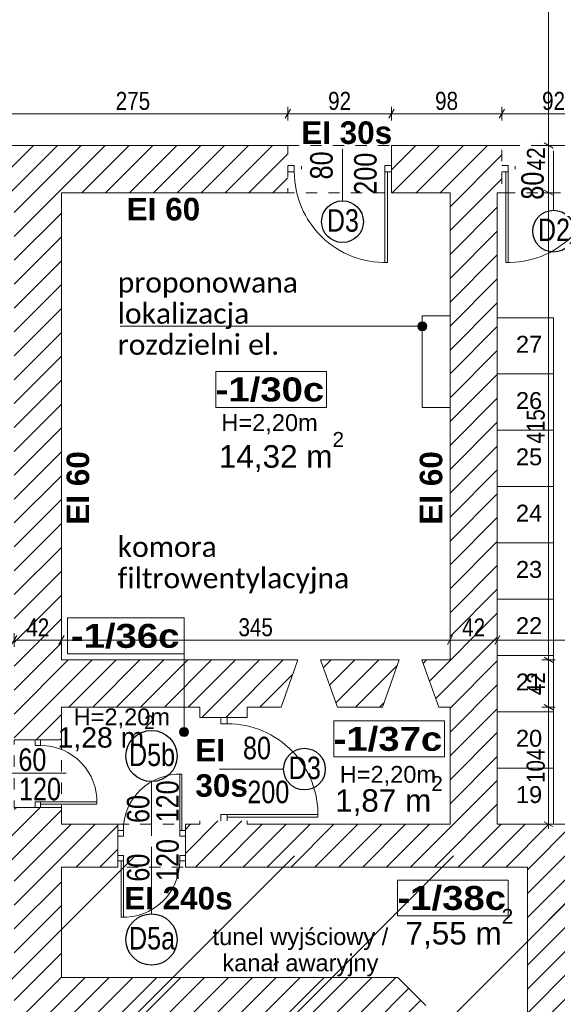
# Model space of a CAD drawing. Header units: centimetres. Extents: x 18292 to 3593338517, y 11794 to 62103.
# Tile 97 of 147: x 1796684595 to 1796685072, y 53985 to 54859. Entities that reach past the tile are written whole.
import ezdxf

# ---------------------------------------------------------------- set-up
doc = ezdxf.new("R2010")
doc.units = ezdxf.units.CM
doc.header["$MEASUREMENT"] = 0
doc.linetypes.add('Dashed-002', pattern=[20, 10, -10])
for name, color, linetype in [('499-Wymiary i opisy', 7, 'Continuous'), ('810-PZT', 7, 'Continuous'), ('__PROJEKTOWANE', 7, 'Continuous'), ('__PROJEKTOWANE_WYPOSAŻENIE', 7, 'Continuous'), ('MF-NR', 7, 'Continuous'), ('MF_KRESKOWANIE', 7, 'Continuous'), ('MF_NR', 7, 'Continuous'), ('MF_OKNA', 7, 'Continuous'), ('MF_OPISY', 7, 'Continuous'), ('MF_przerywana', 7, 'Continuous'), ('MF_SCIANY_KONSTR', 7, 'Continuous'), ('MF_WIDOK', 7, 'Continuous')]:
    doc.layers.add(name, color=color, linetype=linetype)
doc.styles.add('GENERATED_STYLE_2', font='txt')
doc.styles.add('GENERATED_STYLE_4', font='txt')
doc.styles.add('GENERATED_STYLE_5', font='txt')
doc.styles.add('GENERATED_STYLE_6', font='txt')
doc.styles.add('GENERATED_STYLE_7', font='txt')
doc.dimstyles.new('GENERATED_STYLE__1', dxfattribs={"dimtxt": 16, "dimasz": 6.08, "dimexe": 0.18, "dimexo": 0.0625, "dimgap": 0.09, "dimtad": 1, "dimtih": 1, "dimtoh": 1, "dimdec": 0, "dimzin": 0, "dimdsep": 46, "dimtxsty": 'GENERATED_STYLE_4', "dimblk": 'ARROWHEAD_2', "dimblk1": 'ARROWHEAD_2', "dimblk2": 'ARROWHEAD_2', "dimcen": 0.09, "dimse1": 1, "dimse2": 1, "dimclrd": 7, "dimclre": 7, "dimclrt": 7, "dimadec": 0, "dimazin": 0, "dimtfac": 1, "dimtdec": 4, "dimtmove": 0, "dimatfit": 3, "dimfxl": 0, "dimtolj": 1, "dimtzin": 0, "dimarcsym": 0})
doc.dimstyles.new('GENERATED_STYLE__2', dxfattribs={"dimtxt": 16, "dimasz": 6.08, "dimexe": 0.18, "dimexo": 0.0625, "dimgap": 0.09, "dimtad": 1, "dimtih": 1, "dimtoh": 1, "dimdec": 0, "dimzin": 0, "dimdsep": 46, "dimtxsty": 'GENERATED_STYLE_4', "dimblk": 'ARROWHEAD_2', "dimblk1": 'ARROWHEAD_2', "dimblk2": 'ARROWHEAD_2', "dimcen": 0.09, "dimse1": 1, "dimse2": 1, "dimclrd": 7, "dimclre": 7, "dimclrt": 7, "dimadec": 0, "dimazin": 0, "dimtfac": 1, "dimtdec": 4, "dimtmove": 2, "dimatfit": 3, "dimfxl": 0, "dimtolj": 1, "dimtzin": 0, "dimarcsym": 0})
doc.dimstyles.new('GENERATED_STYLE__3', dxfattribs={"dimtxt": 16, "dimasz": 6.08, "dimexe": 0.18, "dimexo": 0.0625, "dimgap": 0.09, "dimtad": 1, "dimdec": 0, "dimzin": 0, "dimdsep": 46, "dimtxsty": 'GENERATED_STYLE_4', "dimblk": 'ARROWHEAD_2', "dimblk1": 'ARROWHEAD_2', "dimblk2": 'ARROWHEAD_2', "dimcen": 0.09, "dimse1": 1, "dimse2": 1, "dimclrd": 7, "dimclre": 7, "dimclrt": 7, "dimadec": 0, "dimazin": 0, "dimtfac": 1, "dimtdec": 4, "dimtmove": 2, "dimatfit": 3, "dimfxl": 0, "dimtolj": 1, "dimtzin": 0, "dimarcsym": 0})
doc.dimstyles.new('GENERATED_STYLE__4', dxfattribs={"dimtxt": 16, "dimasz": 6.08, "dimexe": 0.18, "dimexo": 0.0625, "dimgap": 0.09, "dimtad": 1, "dimdec": 0, "dimzin": 0, "dimdsep": 46, "dimtxsty": 'GENERATED_STYLE_4', "dimblk": 'ARROWHEAD_2', "dimblk1": 'ARROWHEAD_2', "dimblk2": 'ARROWHEAD_2', "dimcen": 0.09, "dimse1": 1, "dimse2": 1, "dimclrd": 7, "dimclre": 7, "dimclrt": 7, "dimadec": 0, "dimazin": 0, "dimtfac": 1, "dimtdec": 4, "dimtmove": 0, "dimatfit": 3, "dimfxl": 0, "dimtolj": 1, "dimtzin": 0, "dimarcsym": 0})
pattern_1 = [(45, (1801523908.342, 3898003.605), (-10.606601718, 10.606601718), [])]

# ---------------------------------------------------------------- blocks, each defined once
blk = doc.blocks.new('*D608', base_point=(1801523908.34, 3898003.61))
at = {"layer": '499-Wymiary i opisy', "color": 7, "linetype": 'Continuous', "lineweight": 13}
for p, q in [((1796685070.54, 54248.49), (1796685058.54, 54248.49)), ((1796685060.54, 54250.8), (1796685068.54, 54246.18)), ((1796685064.54, 54144.49), (1796685064.54, 54248.49)), ((1796685060.54, 54146.8), (1796685068.54, 54142.18)), ((1796685070.54, 54144.49), (1796685058.54, 54144.49)), ((1796685064.54, 54140.58), (1796685064.54, 54144.49))]:
    blk.add_line(p, q, dxfattribs=at)
at = {"layer": '499-Wymiary i opisy', "color": 7, "lineweight": 13, "insert": (1796685061.34, 54181.13), "char_height": 16, "attachment_point": 7, "rotation": 90, "style": 'GENERATED_STYLE_4'}
blk.add_mtext('\\A1;{\\pql;\\fArial Narrow|b0|i0|c238|p34;104}', dxfattribs=at)
blk = doc.blocks.new('ARROWHEAD_2')
at = {"color": 0, "linetype": 'Continuous', "lineweight": 0}
for p, q in [((0, 0), (-1, 0)), ((-0.38, -0.66), (0.38, 0.66))]:
    blk.add_line(p, q, dxfattribs=at)
blk = doc.blocks.new('*D609', base_point=(1801523908.34, 3898003.61))
at = {"layer": '499-Wymiary i opisy', "color": 7, "linetype": 'Continuous', "lineweight": 13}
for p, q in [((1796685070.54, 54290.49), (1796685058.54, 54290.49)), ((1796685060.54, 54292.8), (1796685068.54, 54288.18)), ((1796685064.54, 54248.49), (1796685064.54, 54290.49)), ((1796685070.54, 54248.49), (1796685058.54, 54248.49)), ((1796685060.54, 54250.8), (1796685068.54, 54246.18))]:
    blk.add_line(p, q, dxfattribs=at)
at = {"layer": '499-Wymiary i opisy', "color": 7, "lineweight": 13, "insert": (1796685061.34, 54259.25), "char_height": 16, "attachment_point": 7, "rotation": 90, "style": 'GENERATED_STYLE_4'}
blk.add_mtext('\\A1;{\\pql;\\fArial Narrow|b0|i0|c238|p34;42}', dxfattribs=at)
blk = doc.blocks.new('*D610', base_point=(1801523908.34, 3898003.61))
at = {"layer": '499-Wymiary i opisy', "color": 7, "linetype": 'Continuous', "lineweight": 13}
for p, q in [((1796685060.54, 54707.8), (1796685068.54, 54703.18)), ((1796685070.54, 54705.49), (1796685058.54, 54705.49)), ((1796685064.54, 54290.49), (1796685064.54, 54705.49)), ((1796685070.54, 54290.49), (1796685058.54, 54290.49)), ((1796685060.54, 54292.8), (1796685068.54, 54288.18))]:
    blk.add_line(p, q, dxfattribs=at)
at = {"layer": '499-Wymiary i opisy', "color": 7, "lineweight": 13, "insert": (1796685061.34, 54482.63), "char_height": 16, "attachment_point": 7, "rotation": 90, "style": 'GENERATED_STYLE_4'}
blk.add_mtext('\\A1;{\\pql;\\fArial Narrow|b0|i0|c238|p34;415}', dxfattribs=at)
blk = doc.blocks.new('*D611', base_point=(1801523908.34, 3898003.61))
at = {"layer": '499-Wymiary i opisy', "color": 7, "linetype": 'Continuous', "lineweight": 13}
for p, q in [((1796685070.54, 54747.49), (1796685058.54, 54747.49)), ((1796685060.54, 54749.8), (1796685068.54, 54745.18)), ((1796685064.54, 54705.49), (1796685064.54, 54747.49)), ((1796685060.54, 54707.8), (1796685068.54, 54703.18)), ((1796685070.54, 54705.49), (1796685058.54, 54705.49))]:
    blk.add_line(p, q, dxfattribs=at)
at = {"layer": '499-Wymiary i opisy', "color": 7, "lineweight": 13, "insert": (1796685061.34, 54725.35), "char_height": 16, "attachment_point": 7, "rotation": 90, "style": 'GENERATED_STYLE_4'}
blk.add_mtext('\\A1;{\\pql;\\fArial Narrow|b0|i0|c238|p34;42}', dxfattribs=at)
blk = doc.blocks.new('*D612', base_point=(1801523908.34, 3898003.61))
at = {"layer": '499-Wymiary i opisy', "color": 7, "linetype": 'Continuous', "lineweight": 13}
for p, q in [((1796685070.54, 55514.49), (1796685058.54, 55514.49)), ((1796685060.54, 55516.8), (1796685068.54, 55512.18)), ((1796685064.54, 54747.49), (1796685064.54, 55514.49)), ((1796685070.54, 54747.49), (1796685058.54, 54747.49)), ((1796685060.54, 54749.8), (1796685068.54, 54745.18))]:
    blk.add_line(p, q, dxfattribs=at)
at = {"layer": '499-Wymiary i opisy', "color": 7, "lineweight": 13, "insert": (1796685061.34, 55115.63), "char_height": 16, "attachment_point": 7, "rotation": 90, "style": 'GENERATED_STYLE_4'}
blk.add_mtext('\\A1;{\\pql;\\fArial Narrow|b0|i0|c238|p34;767}', dxfattribs=at)
blk = doc.blocks.new('*D620', base_point=(1801523908.34, 3898003.61))
at = {"layer": '499-Wymiary i opisy', "color": 7, "linetype": 'Continuous', "lineweight": 13}
for p, q in [((1796684560.37, 55639.09), (1796684555.75, 55631.09)), ((1796684558.06, 55629.09), (1796684558.06, 55641.09)), ((1796684558.06, 55635.09), (1796684735.06, 55635.09)), ((1796684737.37, 55639.09), (1796684732.75, 55631.09)), ((1796684735.06, 55629.09), (1796684735.06, 55641.09))]:
    blk.add_line(p, q, dxfattribs=at)
at = {"layer": '499-Wymiary i opisy', "color": 7, "lineweight": 13, "insert": (1796684597.18, 55638.29), "char_height": 16, "attachment_point": 7, "style": 'GENERATED_STYLE_4'}
blk.add_mtext('\\A1;{\\pql;\\fArial Narrow|b0|i0|c238|p34;177}', dxfattribs=at)
blk = doc.blocks.new('*D622', base_point=(1801523908.34, 3898003.61))
at = {"layer": '499-Wymiary i opisy', "color": 7, "linetype": 'Continuous', "lineweight": 13}
for p, q in [((1796684779.37, 55639.09), (1796684774.75, 55631.09)), ((1796684777.06, 55629.09), (1796684777.06, 55641.09)), ((1796684777.06, 55635.09), (1796685115.06, 55635.09)), ((1796685117.37, 55639.09), (1796685112.75, 55631.09)), ((1796685115.06, 55629.09), (1796685115.06, 55641.09))]:
    blk.add_line(p, q, dxfattribs=at)
at = {"layer": '499-Wymiary i opisy', "color": 7, "lineweight": 13, "insert": (1796684930.7, 55638.29), "char_height": 16, "attachment_point": 7, "style": 'GENERATED_STYLE_4'}
blk.add_mtext('\\A1;{\\pql;\\fArial Narrow|b0|i0|c238|p34;338}', dxfattribs=at)
blk = doc.blocks.new('*D701', base_point=(1801523908.34, 3898003.61))
at = {"layer": '499-Wymiary i opisy', "color": 7, "linetype": 'Continuous', "lineweight": 13}
for p, q in [((1796684560.37, 54779.67), (1796684555.75, 54771.67)), ((1796684558.06, 54769.67), (1796684558.06, 54781.67)), ((1796684835.37, 54779.67), (1796684830.75, 54771.67)), ((1796684833.06, 54769.67), (1796684833.06, 54781.67)), ((1796684554.14, 54775.67), (1796684558.06, 54775.67)), ((1796684558.06, 54775.67), (1796684833.06, 54775.67))]:
    blk.add_line(p, q, dxfattribs=at)
at = {"layer": '499-Wymiary i opisy', "color": 7, "lineweight": 13, "insert": (1796684680.2, 54778.87), "char_height": 16, "attachment_point": 7, "style": 'GENERATED_STYLE_4'}
blk.add_mtext('\\A1;{\\pql;\\fArial Narrow|b0|i0|c238|p34;275}', dxfattribs=at)
blk = doc.blocks.new('*D702', base_point=(1801523908.34, 3898003.61))
at = {"layer": '499-Wymiary i opisy', "color": 7, "linetype": 'Continuous', "lineweight": 13}
for p, q in [((1796684835.37, 54779.67), (1796684830.75, 54771.67)), ((1796684833.06, 54769.67), (1796684833.06, 54781.67)), ((1796684927.37, 54779.67), (1796684922.75, 54771.67)), ((1796684925.06, 54769.67), (1796684925.06, 54781.67)), ((1796684833.06, 54775.67), (1796684925.06, 54775.67))]:
    blk.add_line(p, q, dxfattribs=at)
at = {"layer": '499-Wymiary i opisy', "color": 7, "lineweight": 13, "insert": (1796684868.82, 54778.87), "char_height": 16, "attachment_point": 7, "style": 'GENERATED_STYLE_4'}
blk.add_mtext('\\A1;{\\pql;\\fArial Narrow|b0|i0|c238|p34;92}', dxfattribs=at)
blk = doc.blocks.new('*D703', base_point=(1801523908.34, 3898003.61))
at = {"layer": '499-Wymiary i opisy', "color": 7, "linetype": 'Continuous', "lineweight": 13}
for p, q in [((1796684927.37, 54779.67), (1796684922.75, 54771.67)), ((1796684925.06, 54769.67), (1796684925.06, 54781.67)), ((1796685025.37, 54779.67), (1796685020.75, 54771.67)), ((1796685023.06, 54769.67), (1796685023.06, 54781.67)), ((1796684925.06, 54775.67), (1796685023.06, 54775.67))]:
    blk.add_line(p, q, dxfattribs=at)
at = {"layer": '499-Wymiary i opisy', "color": 7, "lineweight": 13, "insert": (1796684963.82, 54778.87), "char_height": 16, "attachment_point": 7, "style": 'GENERATED_STYLE_4'}
blk.add_mtext('\\A1;{\\pql;\\fArial Narrow|b0|i0|c238|p34;98}', dxfattribs=at)
blk = doc.blocks.new('*D704', base_point=(1801523908.34, 3898003.61))
at = {"layer": '499-Wymiary i opisy', "color": 7, "linetype": 'Continuous', "lineweight": 13}
for p, q in [((1796685025.37, 54779.67), (1796685020.75, 54771.67)), ((1796685023.06, 54769.67), (1796685023.06, 54781.67)), ((1796685112.75, 54771.67), (1796685117.37, 54779.67)), ((1796685115.06, 54769.67), (1796685115.06, 54781.67)), ((1796685023.06, 54775.67), (1796685115.06, 54775.67)), ((1796685115.06, 54775.67), (1796685118.97, 54775.67))]:
    blk.add_line(p, q, dxfattribs=at)
at = {"layer": '499-Wymiary i opisy', "color": 7, "lineweight": 13, "insert": (1796685058.82, 54778.87), "char_height": 16, "attachment_point": 7, "style": 'GENERATED_STYLE_4'}
blk.add_mtext('\\A1;{\\pql;\\fArial Narrow|b0|i0|c238|p34;92}', dxfattribs=at)
blk = doc.blocks.new('*D764', base_point=(1801523908.34, 3898003.61))
at = {"layer": '499-Wymiary i opisy', "color": 7, "linetype": 'Continuous', "lineweight": 13}
for p, q in [((1796684590.06, 54302.15), (1796684590.06, 54314.15)), ((1796684632.06, 54302.15), (1796684632.06, 54314.15)), ((1796684592.37, 54312.15), (1796684587.75, 54304.15)), ((1796684590.06, 54308.15), (1796684632.06, 54308.15)), ((1796684634.37, 54312.15), (1796684629.75, 54304.15))]:
    blk.add_line(p, q, dxfattribs=at)
at = {"layer": '499-Wymiary i opisy', "color": 7, "lineweight": 13, "insert": (1796684600.82, 54311.35), "char_height": 16, "attachment_point": 7, "style": 'GENERATED_STYLE_4'}
blk.add_mtext('\\A1;{\\pql;\\fArial Narrow|b0|i0|c238|p34;42}', dxfattribs=at)
blk = doc.blocks.new('*D765', base_point=(1801523908.34, 3898003.61))
at = {"layer": '499-Wymiary i opisy', "color": 7, "linetype": 'Continuous', "lineweight": 13}
for p, q in [((1796684632.06, 54302.15), (1796684632.06, 54314.15)), ((1796684977.06, 54302.15), (1796684977.06, 54314.15)), ((1796684634.37, 54312.15), (1796684629.75, 54304.15)), ((1796684632.06, 54308.15), (1796684977.06, 54308.15)), ((1796684979.37, 54312.15), (1796684974.75, 54304.15))]:
    blk.add_line(p, q, dxfattribs=at)
at = {"layer": '499-Wymiary i opisy', "color": 7, "lineweight": 13, "insert": (1796684789.2, 54311.35), "char_height": 16, "attachment_point": 7, "style": 'GENERATED_STYLE_4'}
blk.add_mtext('\\A1;{\\pql;\\fArial Narrow|b0|i0|c238|p34;345}', dxfattribs=at)
blk = doc.blocks.new('*D766', base_point=(1801523908.34, 3898003.61))
at = {"layer": '499-Wymiary i opisy', "color": 7, "linetype": 'Continuous', "lineweight": 13}
for p, q in [((1796684977.06, 54302.15), (1796684977.06, 54314.15)), ((1796685019.06, 54302.15), (1796685019.06, 54314.15)), ((1796684979.37, 54312.15), (1796684974.75, 54304.15)), ((1796684977.06, 54308.15), (1796685019.06, 54308.15)), ((1796685021.37, 54312.15), (1796685016.75, 54304.15))]:
    blk.add_line(p, q, dxfattribs=at)
at = {"layer": '499-Wymiary i opisy', "color": 7, "lineweight": 13, "insert": (1796684987.82, 54311.35), "char_height": 16, "attachment_point": 7, "style": 'GENERATED_STYLE_4'}
blk.add_mtext('\\A1;{\\pql;\\fArial Narrow|b0|i0|c238|p34;42}', dxfattribs=at)
blk = doc.blocks.new('*D767', base_point=(1801523908.34, 3898003.61))
at = {"layer": '499-Wymiary i opisy', "color": 7, "linetype": 'Continuous', "lineweight": 13}
for p, q in [((1796685019.06, 54302.15), (1796685019.06, 54314.15)), ((1796685421.06, 54302.15), (1796685421.06, 54314.15)), ((1796685021.37, 54312.15), (1796685016.75, 54304.15)), ((1796685019.06, 54308.15), (1796685421.06, 54308.15)), ((1796685423.37, 54312.15), (1796685418.75, 54304.15))]:
    blk.add_line(p, q, dxfattribs=at)
at = {"layer": '499-Wymiary i opisy', "color": 7, "lineweight": 13, "insert": (1796685204.7, 54311.35), "char_height": 16, "attachment_point": 7, "style": 'GENERATED_STYLE_4'}
blk.add_mtext('\\A1;{\\pql;\\fArial Narrow|b0|i0|c238|p34;402}', dxfattribs=at)
blk = doc.blocks.new('*D783', base_point=(1801523908.34, 3898003.61))
at = {"layer": '499-Wymiary i opisy', "color": 7, "linetype": 'Continuous', "lineweight": 13}
for p, q in [((1796684560.37, 55007.95), (1796684555.75, 54999.95)), ((1796684558.06, 54997.95), (1796684558.06, 55009.95)), ((1796684558.06, 55003.95), (1796685115.06, 55003.95)), ((1796685117.37, 55007.95), (1796685112.75, 54999.95)), ((1796685115.06, 54997.95), (1796685115.06, 55009.95))]:
    blk.add_line(p, q, dxfattribs=at)
at = {"layer": '499-Wymiary i opisy', "color": 7, "lineweight": 13, "insert": (1796684821.2, 55007.15), "char_height": 16, "attachment_point": 7, "style": 'GENERATED_STYLE_4'}
blk.add_mtext('\\A1;{\\pql;\\fArial Narrow|b0|i0|c238|p34;557}', dxfattribs=at)

msp = doc.modelspace()

# ---------------------------------------------------------------- hatches: boundary and pattern name
at = {"layer": '810-PZT', "linetype": 'Continuous', "lineweight": 13}
msp.add_hatch(color=150, dxfattribs=at).paths.add_polyline_path([(1796684736.86, 54226.44), (1796684737.16, 54224.91), (1796684738.03, 54223.62), (1796684739.33, 54222.75), (1796684740.86, 54222.44), (1796684742.39, 54222.75), (1796684743.69, 54223.62), (1796684744.56, 54224.91), (1796684744.86, 54226.44), (1796684744.56, 54227.98), (1796684743.69, 54229.27), (1796684742.39, 54230.14), (1796684740.86, 54230.44), (1796684739.33, 54230.14), (1796684738.03, 54229.27), (1796684737.16, 54227.98)])
at = {"layer": '__PROJEKTOWANE', "linetype": 'Continuous', "lineweight": 13}
h = msp.add_hatch(dxfattribs=at)
h.set_pattern_fill('Bloczki_ceramiczne_kopia_DF', color=150, style=0, pattern_type=2)
h.set_pattern_definition([(45, (1801523908.34, 3898003.61), (-70.7106781, 70.7106781), [])])
h.paths.add_polyline_path([(1796685449.06, 54617.49), (1796685749.06, 54617.49), (1796685749.06, 55810.49), (1796685468.06, 55810.49), (1796685468.06, 56706.54), (1796685828.15, 56706.54), (1796685826.23, 56167.49), (1796686106.06, 56167.49), (1796686106.06, 54260.49), (1796685806.06, 54260.49), (1796685806.06, 53759.49), (1796683867.06, 53759.49), (1796683867.06, 54560.49), (1796683568.09, 54560.49), (1796683567.07, 55446.69), (1796681848.25, 55446.61), (1796681848.25, 55792.49), (1796683924.06, 55792.49), (1796683924.06, 54917.49), (1796684224.06, 54917.49), (1796684224.06, 54116.49), (1796685449.06, 54116.49)])
msp.add_hatch(color=150, dxfattribs=at).paths.add_polyline_path([(1796684948.48, 54586.86), (1796684948.79, 54585.33), (1796684949.65, 54584.03), (1796684950.95, 54583.16), (1796684952.48, 54582.86), (1796684954.01, 54583.16), (1796684955.31, 54584.03), (1796684956.18, 54585.33), (1796684956.48, 54586.86), (1796684956.18, 54588.39), (1796684955.31, 54589.69), (1796684954.01, 54590.55), (1796684952.48, 54590.86), (1796684950.95, 54590.55), (1796684949.65, 54589.69), (1796684948.79, 54588.39)])
at = {"layer": 'MF_KRESKOWANIE', "linetype": 'Continuous', "lineweight": 13}
h = msp.add_hatch(dxfattribs=at)
h.set_pattern_fill('bloczki_ceramiczne_000c', color=250, style=0, pattern_type=2)
h.set_pattern_definition(pattern_1)
h.paths.add_polyline_path([(1796683914.06, 54907.49), (1796684214.06, 54907.49), (1796684214.06, 54896.49), (1796684214.06, 54735.49), (1796684214.06, 54106.49), (1796684282.06, 54106.49), (1796684590.06, 54106.49), (1796684590.06, 53966.49), (1796684632.06, 53966.49), (1796684913.74, 53966.49), (1796684913.74, 53894.49), (1796684913.74, 53558.49), (1796685083.74, 53558.49), (1796685083.74, 53894.49), (1796685083.74, 53966.49), (1796685083.74, 54106.49), (1796685459.06, 54106.49), (1796685459.06, 54607.49), (1796685759.06, 54607.49), (1796685759.06, 54660.49), (1796685759.06, 55820.49), (1796685440.06, 55820.49), (1796684664.06, 55820.49), (1796684664.06, 55776.49), (1796684735.06, 55776.49), (1796684735.06, 55556.49), (1796684668.06, 55556.49), (1796684658.06, 55556.49), (1796684658.06, 55514.49), (1796684878.06, 55514.49), (1796684878.06, 55556.49), (1796684777.06, 55556.49), (1796684777.06, 55776.49), (1796685115.06, 55776.49), (1796685115.06, 55556.49), (1796684958.06, 55556.49), (1796684958.06, 55514.49), (1796685157.06, 55514.49), (1796685157.06, 55776.49), (1796685421.06, 55776.49), (1796685721.06, 55776.49), (1796685721.06, 55234.49), (1796685421.06, 55234.49), (1796685157.06, 55234.49), (1796685157.06, 55434.49), (1796685115.06, 55434.49), (1796685115.06, 55393.49), (1796685115.06, 55026.49), (1796685157.06, 55026.49), (1796685157.06, 55192.49), (1796685721.06, 55192.49), (1796685721.06, 54645.49), (1796685457.06, 54645.49), (1796685457.06, 54735.49), (1796685457.06, 54747.49), (1796685157.06, 54747.49), (1796685157.06, 54934.49), (1796685115.06, 54934.49), (1796685115.06, 54747.49), (1796685115.06, 54705.49), (1796685421.06, 54705.49), (1796685421.06, 54144.49), (1796685019.06, 54144.49), (1796685019.06, 54705.49), (1796685023.06, 54705.49), (1796685023.06, 54747.49), (1796684925.06, 54747.49), (1796684925.06, 54705.49), (1796684977.06, 54705.49), (1796684977.06, 54290.49), (1796684952.06, 54290.49), (1796684967.06, 54248.49), (1796684977.06, 54248.49), (1796684977.06, 54144.49), (1796684797.06, 54144.49), (1796684797.06, 54147.49), (1796684755.06, 54147.49), (1796684755.06, 54144.49), (1796684742.06, 54144.49), (1796684742.06, 54106.49), (1796685045.74, 54106.49), (1796685045.74, 54008.49), (1796685045.74, 53894.49), (1796685045.39, 53894.49), (1796685045.39, 53600.49), (1796684955.74, 53600.49), (1796684955.74, 53894.49), (1796684955.74, 53983.49), (1796684930.74, 54008.49), (1796684632.06, 54008.49), (1796684632.06, 54106.49), (1796684682.06, 54106.49), (1796684682.06, 54144.49), (1796684632.06, 54144.49), (1796684632.06, 54159.49), (1796684590.06, 54159.49), (1796684590.06, 54144.49), (1796684252.06, 54144.49), (1796684252.06, 54705.49), (1796684392.06, 54705.49), (1796684392.06, 54747.49), (1796684252.06, 54747.49), (1796684252.06, 54907.49), (1796684516.06, 54907.49), (1796684516.06, 54871.49), (1796684558.06, 54871.49), (1796684558.06, 55099.49), (1796684516.06, 55099.49), (1796684516.06, 54945.49), (1796684262.06, 54945.49), (1796683952.06, 54945.49), (1796683952.06, 55790.1), (1796684414.6, 55790.44), (1796684414.74, 55820.49), (1796683952.06, 55820.49), (1796683928.06, 55782.49), (1796683914.06, 55782.49), (1796683914.06, 54945.49)])
h = msp.add_hatch(dxfattribs=at)
h.set_pattern_fill('bloczki_ceramiczne_000c', color=250, style=0, pattern_type=2)
h.set_pattern_definition(pattern_1)
h.paths.add_polyline_path([(1796684833.06, 54747.49), (1796684558.06, 54747.49), (1796684558.06, 54779.49), (1796684516.06, 54779.49), (1796684516.06, 54747.49), (1796684484.06, 54747.49), (1796684484.06, 54705.49), (1796684527.06, 54705.49), (1796684590.06, 54705.49), (1796684590.06, 54219.49), (1796684632.06, 54219.49), (1796684632.06, 54248.49), (1796684755.06, 54248.49), (1796684755.06, 54239.49), (1796684797.06, 54239.49), (1796684797.06, 54248.49), (1796684827.06, 54248.49), (1796684842.06, 54290.49), (1796684632.06, 54290.49), (1796684632.06, 54705.49), (1796684833.06, 54705.49)])
h = msp.add_hatch(dxfattribs=at)
h.set_pattern_fill('bloczki_ceramiczne_000c', color=250, style=0, pattern_type=2)
h.set_pattern_definition(pattern_1)
h.paths.add_polyline_path([(1796684917.06, 54248.49), (1796684932.06, 54290.49), (1796684862.06, 54290.49), (1796684877.06, 54248.49)])

# ---------------------------------------------------------------- linework, layer by layer
at = {"layer": '810-PZT', "color": 5, "linetype": 'Continuous', "lineweight": 13}
msp.add_line((1796684740.86, 54230.44), (1796684740.86, 54327.75), dxfattribs=at)
at = {"layer": '810-PZT', "color": 150, "linetype": 'Continuous', "lineweight": 13}
msp.add_circle((1796684740.86, 54226.44), 4, dxfattribs=at)
at = {"layer": '__PROJEKTOWANE', "color": 150, "linetype": 'Continuous', "lineweight": 13}
msp.add_line((1796684684.23, 54586.86), (1796684948.48, 54586.86), dxfattribs=at)
at = {"layer": '__PROJEKTOWANE', "color": 7, "linetype": 'Continuous', "lineweight": 25}
for centre, radius in [((1796684881.6, 54679.76), 18.52), ((1796685069.06, 54671.35), 18.52), ((1796684712.03, 54205.12), 22.72), ((1796684847.82, 54193.49), 18.52), ((1796684712.03, 54042.14), 22.72)]:
    msp.add_circle(centre, radius, dxfattribs=at)
at = {"layer": '__PROJEKTOWANE', "color": 150, "linetype": 'Continuous', "lineweight": 13}
msp.add_circle((1796684952.48, 54586.86), 4, dxfattribs=at)
at = {"layer": '__PROJEKTOWANE_WYPOSAŻENIE', "color": 7, "linetype": 'Continuous', "lineweight": 13, "flags": 128}
for points in [[(1796684952.48, 54514.84), (1796684952.48, 54596.06), (1796684977.06, 54596.06), (1796684977.06, 54514.84)], [(1796685069.06, 54594.49), (1796685069.06, 54544.49), (1796685019.06, 54544.49), (1796685019.06, 54594.49)], [(1796685069.06, 54544.49), (1796685069.06, 54494.49), (1796685019.06, 54494.49), (1796685019.06, 54544.49)], [(1796685069.06, 54494.49), (1796685069.06, 54444.49), (1796685019.06, 54444.49), (1796685019.06, 54494.49)], [(1796685069.06, 54444.49), (1796685069.06, 54394.49), (1796685019.06, 54394.49), (1796685019.06, 54444.49)], [(1796685069.06, 54394.49), (1796685069.06, 54344.49), (1796685019.06, 54344.49), (1796685019.06, 54394.49)], [(1796685069.06, 54344.49), (1796685069.06, 54294.49), (1796685019.06, 54294.49), (1796685019.06, 54344.49)], [(1796685069.06, 54294.49), (1796685069.06, 54244.49), (1796685019.06, 54244.49), (1796685019.06, 54294.49)], [(1796685069.06, 54244.49), (1796685069.06, 54194.49), (1796685019.06, 54194.49), (1796685019.06, 54244.49)], [(1796685069.06, 54194.49), (1796685069.06, 54144.49), (1796685019.06, 54144.49), (1796685019.06, 54194.49)]]:
    msp.add_lwpolyline(points, close=True, dxfattribs=at)
at = {"layer": 'MF-NR', "color": 7, "linetype": 'Continuous', "lineweight": 13}
for p, q in [((1796684769.03, 54546.64), (1796684862.37, 54546.64)), ((1796684769.03, 54514.75), (1796684769.03, 54546.64)), ((1796684867.37, 54546.64), (1796684867.37, 54514.75)), ((1796684637.52, 54327.75), (1796684730.86, 54327.75)), ((1796684637.52, 54295.86), (1796684637.52, 54327.75)), ((1796684740.86, 54327.75), (1796684740.86, 54295.86)), ((1796684873.8, 54236.25), (1796684967.14, 54236.25)), ((1796684873.8, 54204.36), (1796684873.8, 54236.25)), ((1796684972.14, 54236.25), (1796684972.14, 54204.36)), ((1796684930.49, 54094.94), (1796685028.83, 54094.94)), ((1796685028.83, 54094.94), (1796685028.83, 54063.05))]:
    msp.add_line(p, q, dxfattribs=at)
at = {"layer": 'MF-NR', "color": 7, "linetype": 'Continuous', "lineweight": 13, "flags": 128}
for points in [[(1796684862.37, 54514.75), (1796684769.03, 54514.75)], [(1796684730.86, 54295.86), (1796684637.52, 54295.86)], [(1796684967.14, 54204.36), (1796684873.8, 54204.36)]]:
    msp.add_lwpolyline(points, dxfattribs=at)
at = {"layer": 'MF_OKNA', "color": 7, "linetype": 'Continuous', "lineweight": 13}
for p, q in [((1796684881.6, 54698.28), (1796684881.6, 54744.6)), ((1796685069.06, 54689.87), (1796685069.06, 54742.77)), ((1796684833.06, 54729.74), (1796684838.81, 54729.74)), ((1796684838.81, 54723.99), (1796684833.06, 54723.99)), ((1796684838.81, 54729.74), (1796684838.81, 54723.99)), ((1796684845.06, 54726.49), (1796684845.06, 54728.99)), ((1796684925.06, 54729.74), (1796684919.31, 54729.74)), ((1796684919.31, 54729.74), (1796684919.31, 54723.99)), ((1796684919.31, 54723.99), (1796684925.06, 54723.99)), ((1796684919.31, 54723.99), (1796684919.31, 54643.49)), ((1796684921.61, 54723.99), (1796684921.61, 54643.53)), ((1796684925.06, 54726.49), (1796684925.06, 54728.99)), ((1796685023.06, 54729.74), (1796685028.81, 54729.74)), ((1796685028.81, 54723.99), (1796685023.06, 54723.99)), ((1796685026.51, 54723.99), (1796685026.51, 54643.53)), ((1796685028.81, 54729.74), (1796685028.81, 54723.99)), ((1796685028.81, 54723.99), (1796685028.81, 54643.49)), ((1796685035.06, 54726.49), (1796685035.06, 54728.99)), ((1796684776.06, 54239.49), (1796684773.56, 54239.49)), ((1796684773.56, 54239.49), (1796684773.56, 54233.74)), ((1796684779.31, 54233.74), (1796684779.31, 54239.49)), ((1796684773.56, 54233.74), (1796684779.31, 54233.74)), ((1796684611.06, 54219.52), (1796684608.56, 54219.52)), ((1796684608.56, 54219.52), (1796684608.56, 54214.52)), ((1796684613.56, 54214.52), (1796684613.56, 54219.52)), ((1796684608.56, 54214.52), (1796684613.56, 54214.52)), ((1796684829.3, 54193.49), (1796684772.26, 54193.49)), ((1796684636.25, 54189.98), (1796684578.19, 54189.98)), ((1796684712.03, 54134.3), (1796684712.03, 54182.4)), ((1796684737.03, 54139.07), (1796684737.03, 54189.1)), ((1796684739.03, 54139.07), (1796684739.03, 54189.08)), ((1796684608.56, 54159.49), (1796684608.56, 54164.49)), ((1796684608.56, 54164.49), (1796684613.56, 54164.49)), ((1796684613.56, 54164.49), (1796684613.56, 54159.49)), ((1796684613.56, 54164.49), (1796684663.59, 54164.49)), ((1796684611.06, 54159.49), (1796684608.56, 54159.49)), ((1796684613.56, 54162.49), (1796684663.57, 54162.49)), ((1796684773.56, 54147.49), (1796684773.56, 54153.24)), ((1796684773.56, 54153.24), (1796684779.31, 54153.24)), ((1796684779.31, 54153.24), (1796684779.31, 54147.49)), ((1796684779.31, 54153.24), (1796684859.81, 54153.24)), ((1796684779.31, 54150.94), (1796684859.77, 54150.94)), ((1796684681.99, 54139.07), (1796684686.99, 54139.07)), ((1796684686.99, 54139.07), (1796684686.99, 54134.07)), ((1796684742.03, 54139.07), (1796684737.03, 54139.07)), ((1796684737.03, 54139.07), (1796684737.03, 54134.07)), ((1796684686.99, 54134.07), (1796684681.99, 54134.07)), ((1796684737.03, 54134.07), (1796684742.03, 54134.07)), ((1796684712.03, 54124.51), (1796684712.03, 54064.86)), ((1796684687.03, 54116.92), (1796684682.03, 54116.92)), ((1796684682.03, 54111.92), (1796684687.03, 54111.92)), ((1796684685.03, 54111.92), (1796684685.03, 54061.91)), ((1796684687.03, 54111.92), (1796684687.03, 54116.92)), ((1796684687.03, 54111.92), (1796684687.03, 54061.89)), ((1796684737.06, 54111.92), (1796684737.06, 54116.92)), ((1796684737.06, 54116.92), (1796684742.06, 54116.92)), ((1796684742.06, 54111.92), (1796684737.06, 54111.92))]:
    msp.add_line(p, q, dxfattribs=at)
for centre, radius, start, end in [((1796684919.31, 54723.99), 80.5, 180, 271.63725), ((1796685028.81, 54723.99), 80.5, 268.36275, 0), ((1796684779.31, 54153.24), 80.5, 358.36275, 90), ((1796684613.56, 54164.49), 50.03, 357.70986, 90), ((1796684737.03, 54139.07), 50.03, 87.70986, 180), ((1796684687.03, 54111.92), 50.03, 267.70986, 0)]:
    msp.add_arc(centre, radius, start, end, dxfattribs=at)
at = {"layer": 'MF_przerywana', "color": 7, "linetype": 'Dashed-002', "lineweight": 13, "flags": 128}
for points in [[(1796684833.06, 54747.49), (1796684925.06, 54747.49), (1796684925.06, 54705.49), (1796684833.06, 54705.49)], [(1796685115.06, 54705.49), (1796685023.06, 54705.49), (1796685023.06, 54747.49), (1796685115.06, 54747.49)], [(1796684590.06, 54219.49), (1796684632.06, 54219.49), (1796684632.06, 54159.49), (1796684590.06, 54159.49)], [(1796684682.06, 54144.49), (1796684742.06, 54144.49), (1796684742.06, 54106.49), (1796684682.06, 54106.49)]]:
    msp.add_lwpolyline(points, close=True, dxfattribs=at)
at = {"layer": 'MF_SCIANY_KONSTR', "color": 7, "linetype": 'Continuous', "lineweight": 13}
for p, q in [((1796684558.06, 54747.49), (1796684833.06, 54747.49)), ((1796684925.06, 54747.49), (1796685035.06, 54747.49)), ((1796684925.06, 54747.49), (1796684925.06, 54705.49)), ((1796685023.06, 54747.49), (1796684925.06, 54747.49)), ((1796684632.06, 54705.49), (1796684833.06, 54705.49)), ((1796684632.06, 54705.49), (1796684632.06, 54290.49)), ((1796684632.06, 54705.49), (1796684632.06, 54290.49)), ((1796684925.06, 54705.49), (1796684977.06, 54705.49)), ((1796684977.06, 54705.49), (1796684977.06, 54290.49)), ((1796685019.06, 54705.49), (1796685035.06, 54705.49)), ((1796685019.06, 54705.49), (1796685019.06, 54144.49)), ((1796685023.06, 54705.49), (1796685019.06, 54705.49)), ((1796684632.06, 54290.49), (1796684842.06, 54290.49)), ((1796684842.06, 54290.49), (1796684827.06, 54248.49)), ((1796684862.06, 54290.49), (1796684932.06, 54290.49)), ((1796684862.06, 54290.49), (1796684877.06, 54248.49)), ((1796684932.06, 54290.49), (1796684917.06, 54248.49)), ((1796684952.06, 54290.49), (1796684977.06, 54290.49)), ((1796684952.06, 54290.49), (1796684967.06, 54248.49)), ((1796684632.06, 54248.49), (1796684632.06, 54219.49)), ((1796684632.06, 54248.49), (1796684755.06, 54248.49)), ((1796684755.06, 54239.49), (1796684755.06, 54248.49)), ((1796684797.06, 54239.49), (1796684797.06, 54248.49)), ((1796684797.06, 54248.49), (1796684827.06, 54248.49)), ((1796684877.06, 54248.49), (1796684917.06, 54248.49)), ((1796684917.06, 54248.49), (1796684877.06, 54248.49)), ((1796684967.06, 54248.49), (1796684977.06, 54248.49)), ((1796684977.06, 54248.49), (1796684977.06, 54144.49)), ((1796684755.06, 54239.49), (1796684797.06, 54239.49)), ((1796684590.06, 54219.49), (1796684632.06, 54219.49)), ((1796684590.06, 54159.49), (1796684632.06, 54159.49)), ((1796684632.06, 54159.49), (1796684632.06, 54144.49)), ((1796684755.06, 54144.49), (1796684755.06, 54147.49)), ((1796684797.06, 54144.49), (1796684797.06, 54147.49)), ((1796684632.06, 54144.49), (1796684682.06, 54144.49)), ((1796684632.06, 54144.49), (1796684682.06, 54144.49)), ((1796684682.06, 54144.49), (1796684682.06, 54106.49)), ((1796684742.06, 54144.49), (1796684755.06, 54144.49)), ((1796684742.06, 54144.49), (1796684742.06, 54106.49)), ((1796684797.06, 54144.49), (1796684977.06, 54144.49)), ((1796684977.06, 54144.49), (1796684797.06, 54144.49)), ((1796685019.06, 54144.49), (1796685421.06, 54144.49)), ((1796684632.06, 54106.49), (1796684682.06, 54106.49)), ((1796684632.06, 54106.49), (1796684632.06, 54008.49)), ((1796684742.06, 54106.49), (1796685045.74, 54106.49)), ((1796685045.74, 54106.49), (1796685045.74, 54008.49)), ((1796684632.06, 54008.49), (1796684930.74, 54008.49)), ((1796684930.74, 54008.49), (1796684955.74, 53983.49)), ((1796685045.74, 54008.49), (1796685045.74, 53894.49))]:
    msp.add_line(p, q, dxfattribs=at)
at = {"layer": 'MF_WIDOK', "color": 5, "linetype": 'Continuous', "lineweight": 15, "flags": 128}
for points in [[(1796684769.03, 54546.64), (1796684867.37, 54546.64), (1796684867.37, 54514.75), (1796684769.03, 54514.75)], [(1796684637.52, 54327.75), (1796684740.86, 54327.75), (1796684740.86, 54295.86), (1796684637.52, 54295.86)], [(1796684873.8, 54236.25), (1796684972.14, 54236.25), (1796684972.14, 54204.36), (1796684873.8, 54204.36)], [(1796684930.49, 54094.94), (1796685028.83, 54094.94), (1796685028.83, 54063.05), (1796684930.49, 54063.05)]]:
    msp.add_lwpolyline(points, close=True, dxfattribs=at)

# ---------------------------------------------------------------- texts
at = {"layer": '__PROJEKTOWANE', "color": 1, "linetype": 'Continuous', "lineweight": 13, "char_height": 20, "style": 'GENERATED_STYLE_6'}
for s, insert, attachment_point in [('\\A1;{\\pqc;\\fArial|b1|i0|c238|p38;EI 30s}', (1796684885.33, 54768.86), 2), ('\\A1;{\\pqc;\\fArial|b1|i0|c238|p38;EI 60}', (1796684722.6, 54700.92), 2), ('\\A1;{\\pql;\\fArial|b1|i0|c238|p38;EI 240s}', (1796684687.71, 54088.84), 1)]:
    msp.add_mtext(s, dxfattribs=dict(at, insert=insert, attachment_point=attachment_point))
at = {"layer": '__PROJEKTOWANE', "color": 150, "linetype": 'Continuous', "lineweight": 13, "insert": (1796684681.98, 54561.36), "char_height": 18, "attachment_point": 7, "line_spacing_factor": 0.920404, "style": 'GENERATED_STYLE_7'}
msp.add_mtext('\\A1;{\\pql;\\fCalibri Light|b0|i0|c238|p34;proponowana \\P\\pql;\\fCalibri Light|b0|i0|c238|p34;lokalizacja \\P\\pql;\\fCalibri Light|b0|i0|c238|p34;rozdzielni el.}', dxfattribs=at)
at = {"layer": '__PROJEKTOWANE', "color": 7, "linetype": 'Continuous', "lineweight": 13, "char_height": 15, "attachment_point": 2, "style": 'GENERATED_STYLE_2'}
for insert in [(1796684816.81, 54508.81), (1796684685.64, 54247.44), (1796684921.91, 54196.33)]:
    msp.add_mtext('\\A1;{\\pqc;\\fArial|b0|i0|c238|p38;H=2,20m}', dxfattribs=dict(at, insert=insert))
at = {"layer": '__PROJEKTOWANE', "color": 150, "lineweight": 13, "attachment_point": 7, "style": 'GENERATED_STYLE_2'}
for s, insert, char_height in [('{\\fArial|b0|i0|c238|p38;14,32 m{\\H0.66x;\\S2^  ;}}', (1796684771.79, 54457.55), 20), ('{\\fArial|b0|i0|c238|p38;1,28 m{\\H0.66x;\\S2^  ;}}', (1796684628.65, 54209.27), 18), ('{\\fArial|b0|i0|c238|p38;1,87 m{\\H0.66x;\\S2^  ;}}', (1796684875.03, 54151.9), 20), ('{\\fArial|b0|i0|c238|p38;7,55 m{\\H0.66x;\\S2^  ;}}', (1796684937.55, 54033.96), 20)]:
    msp.add_mtext(s, dxfattribs=dict(at, insert=insert, char_height=char_height))
at = {"layer": '__PROJEKTOWANE', "color": 1, "linetype": 'Continuous', "lineweight": 13, "char_height": 20, "attachment_point": 2, "rotation": 90, "style": 'GENERATED_STYLE_6'}
for insert in [(1796684636.63, 54443.31), (1796684950.2, 54443.31)]:
    msp.add_mtext('\\A1;{\\pqc;\\fArial|b1|i0|c238|p38;EI 60}', dxfattribs=dict(at, insert=insert))
at = {"layer": '__PROJEKTOWANE', "color": 150, "linetype": 'Continuous', "lineweight": 13, "insert": (1796684681.98, 54349.32), "char_height": 18, "width": 237.7914, "attachment_point": 7, "line_spacing_factor": 0.928577, "style": 'GENERATED_STYLE_7'}
msp.add_mtext('\\A1;{\\pql;\\fCalibri Light|b0|i0|c238|p34;komora filtrowentylacyjna}', dxfattribs=at)
at = {"layer": '__PROJEKTOWANE', "color": 1, "linetype": 'Continuous', "lineweight": 13, "insert": (1796684750.96, 54220.35), "char_height": 20, "attachment_point": 1, "line_spacing_factor": 0.940857, "style": 'GENERATED_STYLE_6'}
msp.add_mtext('\\A1;{\\pql;\\fArial|b1|i0|c238|p38;EI\\P\\pql;\\fArial|b1|i0|c238|p38;30s}', dxfattribs=at)
at = {"layer": '__PROJEKTOWANE_WYPOSAŻENIE', "color": 150, "linetype": 'Continuous', "lineweight": 13, "char_height": 15, "attachment_point": 2, "style": 'GENERATED_STYLE_2'}
for s, insert in [('\\A1;{\\pqc;\\fArial|b0|i0|c238|p38;27}', (1796685047.25, 54578.4)), ('\\A1;{\\pqc;\\fArial|b0|i0|c238|p38;26}', (1796685047.25, 54528.4)), ('\\A1;{\\pqc;\\fArial|b0|i0|c238|p38;25}', (1796685047.25, 54478.4)), ('\\A1;{\\pqc;\\fArial|b0|i0|c238|p38;24}', (1796685047.25, 54428.4)), ('\\A1;{\\pqc;\\fArial|b0|i0|c238|p38;23}', (1796685047.25, 54378.4)), ('\\A1;{\\pqc;\\fArial|b0|i0|c238|p38;22}', (1796685047.25, 54328.4)), ('\\A1;{\\pqc;\\fArial|b0|i0|c238|p38;21}', (1796685047.25, 54278.4)), ('\\A1;{\\pqc;\\fArial|b0|i0|c238|p38;20}', (1796685047.25, 54228.4)), ('\\A1;{\\pqc;\\fArial|b0|i0|c238|p38;19}', (1796685047.25, 54178.4))]:
    msp.add_mtext(s, dxfattribs=dict(at, insert=insert))
at = {"layer": 'MF_NR', "color": 7, "linetype": 'Continuous', "lineweight": 13, "char_height": 21.2625, "attachment_point": 7, "style": 'GENERATED_STYLE_5'}
for s, insert in [('\\A1;{\\pql;\\fArial Black|b0|i0|c238|p38;-1/30c}', (1796684768.94, 54519.52)), ('\\A1;{\\pql;\\fArial Black|b0|i0|c238|p38;-1/36c}', (1796684640.43, 54300.63)), ('\\A1;{\\pql;\\fArial Black|b0|i0|c238|p38;-1/37c}', (1796684873.71, 54209.13)), ('\\A1;{\\pql;\\fArial Black|b0|i0|c238|p38;-1/38c}', (1796684930.4, 54067.82))]:
    msp.add_mtext(s, dxfattribs=dict(at, insert=insert))
at = {"layer": 'MF_OKNA', "color": 7, "linetype": 'Continuous', "lineweight": 13, "char_height": 20, "attachment_point": 4, "rotation": 90, "style": 'GENERATED_STYLE_2'}
for s, insert in [('\\A1;{\\W0.800000x;\\pql;\\fArial|b0|i0|c238|p38;80}', (1796684862.99, 54717.33)), ('\\A1;{\\W0.800000x;\\pql;\\fArial|b0|i0|c238|p38;200}', (1796684902.02, 54703.73)), ('\\A1;{\\W0.800000x;\\pql;\\fArial|b0|i0|c238|p38;80}', (1796685050.45, 54699.34)), ('\\A1;{\\W0.800000x;\\pql;\\fArial|b0|i0|c238|p38;120}', (1796684726.34, 54146.19)), ('\\A1;{\\W0.800000x;\\pql;\\fArial|b0|i0|c238|p38;60}', (1796684700.23, 54145.64)), ('\\A1;{\\W0.800000x;\\pql;\\fArial|b0|i0|c238|p38;120}', (1796684726.34, 54094.08)), ('\\A1;{\\W0.800000x;\\pql;\\fArial|b0|i0|c238|p38;60}', (1796684700.23, 54093.53))]:
    msp.add_mtext(s, dxfattribs=dict(at, insert=insert))
at = {"layer": 'MF_OKNA', "color": 7, "linetype": 'Continuous', "lineweight": 13, "char_height": 20, "attachment_point": 4, "style": 'GENERATED_STYLE_2'}
for s, insert in [('\\A1;{\\W0.800000x;\\pql;\\fArial|b0|i0|c238|p38;D3}', (1796684867.63, 54680.73)), ('\\A1;{\\W0.800000x;\\pql;\\fArial|b0|i0|c238|p38;D2}', (1796685055.09, 54672.49)), ('\\A1;{\\W0.800000x;\\pql;\\fArial|b0|i0|c238|p38;D5b}', (1796684691.98, 54206.1)), ('\\A1;{\\W0.800000x;\\pql;\\fArial|b0|i0|c238|p38;80}', (1796684793.24, 54212.1)), ('\\A1;{\\W0.800000x;\\pql;\\fArial|b0|i0|c238|p38;60}', (1796684593.81, 54201.78)), ('\\A1;{\\W0.800000x;\\pql;\\fArial|b0|i0|c238|p38;D3}', (1796684833.84, 54194.47)), ('\\A1;{\\W0.800000x;\\pql;\\fArial|b0|i0|c238|p38;120}', (1796684594.36, 54175.66)), ('\\A1;{\\W0.800000x;\\pql;\\fArial|b0|i0|c238|p38;200}', (1796684797.08, 54173.07)), ('\\A1;{\\W0.800000x;\\pql;\\fArial|b0|i0|c238|p38;D5a}', (1796684691.98, 54043.12))]:
    msp.add_mtext(s, dxfattribs=dict(at, insert=insert))
at = {"layer": 'MF_OPISY', "color": 7, "linetype": 'Continuous', "lineweight": 13, "insert": (1796684844.22, 54052.21), "char_height": 15, "width": 169.6633, "attachment_point": 2, "line_spacing_factor": 0.931125, "style": 'GENERATED_STYLE_2'}
msp.add_mtext('\\A1;{\\pqc;\\fArial|b0|i0|c238|p38;tunel wyjściowy / kanał awaryjny}', dxfattribs=at)

# ---------------------------------------------------------------- dimensions: what is measured, and where the dimension line sits
at = {"layer": '499-Wymiary i opisy', "color": 7, "linetype": 'Continuous', "lineweight": 13}
for base, p1, p2, dimstyle, picture, middle in [((1796684735.06, 55635.09), (1796684558.06, 54747.49), (1796684735.06, 55556.49), 'GENERATED_STYLE__2', '*D620', (1796684615.48, 55646.29)), ((1796685115.06, 55635.09), (1796684777.06, 55556.49), (1796685115.06, 54747.49), 'GENERATED_STYLE__1', '*D622', (1796684948.99, 55646.29)), ((1796685115.06, 55003.95), (1796684558.06, 54747.49), (1796685115.06, 54747.49), 'GENERATED_STYLE__1', '*D783', (1796684839.49, 55015.15)), ((1796684833.06, 54775.67), (1796684558.06, 54747.49), (1796684833.06, 54747.49), 'GENERATED_STYLE__1', '*D701', (1796684698.49, 54786.87)), ((1796684925.06, 54775.67), (1796684833.06, 54747.49), (1796684925.06, 54747.49), 'GENERATED_STYLE__1', '*D702', (1796684881.01, 54786.87)), ((1796685023.06, 54775.67), (1796684925.06, 54747.49), (1796685023.06, 54747.49), 'GENERATED_STYLE__1', '*D703', (1796684976.01, 54786.87)), ((1796685115.06, 54775.67), (1796685023.06, 54747.49), (1796685115.06, 54747.49), 'GENERATED_STYLE__1', '*D704', (1796685071.01, 54786.87)), ((1796684632.06, 54308.15), (1796684590.06, 54144.49), (1796684632.06, 54290.49), 'GENERATED_STYLE__1', '*D764', (1796684613.01, 54319.35)), ((1796684977.06, 54308.15), (1796684632.06, 54290.49), (1796684977.06, 54290.49), 'GENERATED_STYLE__1', '*D765', (1796684807.49, 54319.35)), ((1796685019.06, 54308.15), (1796684977.06, 54290.49), (1796685019.06, 54144.49), 'GENERATED_STYLE__1', '*D766', (1796685000.01, 54319.35)), ((1796685421.06, 54308.15), (1796685019.06, 54144.49), (1796685421.06, 54144.49), 'GENERATED_STYLE__1', '*D767', (1796685222.99, 54319.35))]:
    dim = msp.add_linear_dim(base=base, p1=p1, p2=p2, dimstyle=dimstyle, dxfattribs=at)
    dim.commit()
    dim.dimension.update_dxf_attribs({"geometry": picture, "text_midpoint": middle, "dimtype": 160})
for base, p1, p2, dimstyle, picture, middle in [((1796685064.54, 55514.49), (1796685023.06, 54747.49), (1796685115.06, 55514.49), 'GENERATED_STYLE__4', '*D612', (1796685053.34, 55133.93)), ((1796685064.54, 54747.49), (1796685421.06, 54705.49), (1796685023.06, 54747.49), 'GENERATED_STYLE__3', '*D611', (1796685053.34, 54737.55)), ((1796685064.54, 54705.49), (1796684977.06, 54290.49), (1796685421.06, 54705.49), 'GENERATED_STYLE__4', '*D610', (1796685053.34, 54500.93)), ((1796685064.54, 54290.49), (1796684977.06, 54248.49), (1796684977.06, 54290.49), 'GENERATED_STYLE__4', '*D609', (1796685053.34, 54271.45)), ((1796685064.54, 54248.49), (1796685421.06, 54144.49), (1796684977.06, 54248.49), 'GENERATED_STYLE__4', '*D608', (1796685053.34, 54199.43))]:
    dim = msp.add_linear_dim(base=base, p1=p1, p2=p2, angle=90, dimstyle=dimstyle, dxfattribs=at)
    dim.commit()
    dim.dimension.update_dxf_attribs({"geometry": picture, "text_midpoint": middle, "dimtype": 160, "text_rotation": 90})

doc.saveas('drawing.dxf')
